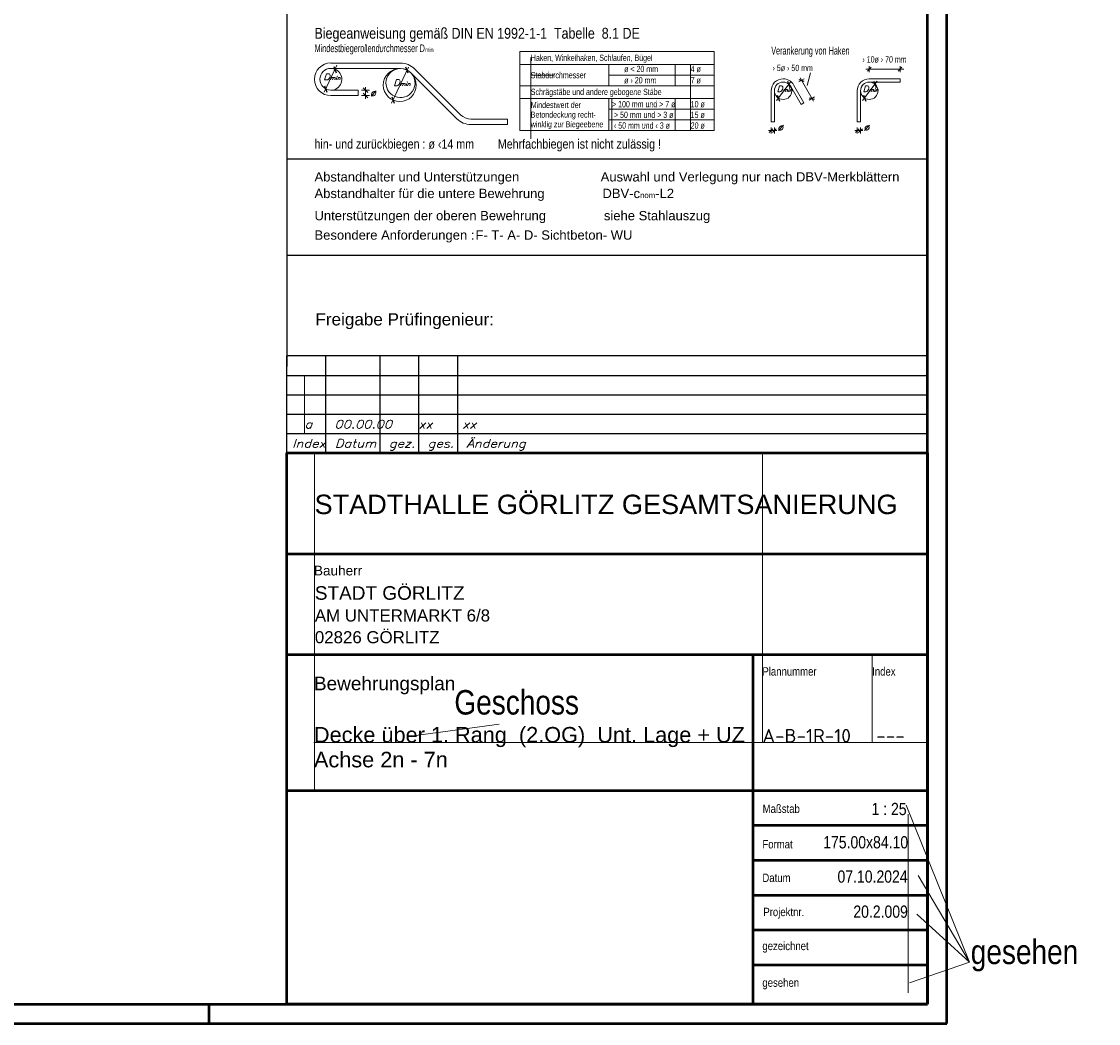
# Model space of a CAD drawing. Header units: millimetres. Extents: x -5 to 96, y -36 to 51.
# Tile 32 of 46: x 76 to 89, y 0 to 13. Entities that reach past the tile are written whole.
import ezdxf
from ezdxf.enums import TextEntityAlignment as Align

# ---------------------------------------------------------------- set-up
doc = ezdxf.new("R2010")
doc.units = ezdxf.units.MM
doc.styles.add('Arial', font='arial.ttf')
doc.styles.add('Arial Narrow', font='ARIALN.TTF')
doc.styles.add('isocp', font='isocp', dxfattribs={"width": 1.1})
doc.styles.add('Italic', font='Italic', dxfattribs={"width": 1.15})
doc.styles.add('msoutlook', font='msoutlook', dxfattribs={"width": 0.7, "oblique": 1.570796})

msp = doc.modelspace()

# ---------------------------------------------------------------- linework, layer by layer
at = {"color": 4, "linetype": 'Continuous', "lineweight": 50}
for p, q in [((87.5, 0), (87.5, 42.05)), ((87.25, 0.25), (87.25, 41.8)), ((79, 0.25), (79, 7.35)), ((79, 7.35), (87.25, 7.35)), ((87.25, 7.35), (87.25, 1.749996)), ((79, 6.05), (87.25, 6.05)), ((87.25, 5), (87.25, 4.75)), ((87.25, 4.75), (79, 4.75)), ((85, 4.75), (85, 0.25)), ((79, 3), (87.25, 3)), ((87.25, 2.55), (85, 2.55)), ((87.25, 2.1), (85, 2.1)), ((87.25, 1.749996), (87.25, 0.25)), ((87.25, 1.65), (85, 1.65)), ((87.25, 1.2), (85, 1.2)), ((87.25, 0.75), (85, 0.75)), ((1, 0.25), (87.25, 0.25)), ((87.25, 0.25), (79, 0.25)), ((0, 0), (87.5, 0))]:
    msp.add_line(p, q, dxfattribs=at)
at = {"color": 3, "linetype": 'Continuous', "lineweight": 25}
for p, q in [((79, 13.459069), (79, 8.465)), ((87.25, 8.465), (87.25, 13.459069)), ((79.636711, 12.244123), (79.607689, 12.323859)), ((80.561485, 12.243255), (80.532464, 12.32299)), ((86.474947, 12.270987), (86.522947, 12.318987)), ((86.872875, 12.270987), (86.920875, 12.318987)), ((79.48551, 12.078696), (79.514531, 11.998961)), ((85.448388, 12.140386), (85.477409, 12.06065)), ((85.593343, 12.159929), (85.658811, 12.141987)), ((86.557175, 12.140386), (86.586196, 12.06065)), ((80.041457, 11.994202), (79.981457, 12.054202)), ((80.041457, 11.924202), (79.981457, 11.984202)), ((80.351294, 11.937939), (80.380315, 11.858203)), ((85.315395, 11.960502), (85.344417, 11.880767)), ((86.424182, 11.960502), (86.453204, 11.880767)), ((85.726454, 11.92632), (85.791922, 11.908379)), ((85.259555, 11.528189), (85.211555, 11.480189)), ((85.253555, 11.480189), (85.301555, 11.528189)), ((86.368342, 11.528189), (86.320342, 11.480189)), ((86.362342, 11.480189), (86.410342, 11.528189)), ((79, 11.138194), (87.25, 11.138194)), ((79, 9.898099), (87.25, 9.898099)), ((79, 7.35), (79, 8.6)), ((87.25, 8.6), (79, 8.6)), ((79.5, 7.35), (79.5, 8.6)), ((80.2, 7.35), (80.2, 8.6)), ((80.7, 7.35), (80.7, 8.6)), ((81.2, 7.35), (81.2, 8.6)), ((87.25, 7.35), (87.25, 8.6)), ((79, 8.35), (87.25, 8.35)), ((79, 8.1), (87.25, 8.1)), ((79, 7.85), (87.25, 7.85)), ((79, 7.6), (87.25, 7.6))]:
    msp.add_line(p, q, dxfattribs=at)
at = {"color": 5, "linetype": 'Continuous', "lineweight": 18}
for p, q in [((82, 12.521689), (82, 11.504189)), ((82, 12.521689), (84.5, 12.521689)), ((84.5, 12.521689), (84.5, 11.504189)), ((79.480997, 11.999856), (79.642334, 12.345845)), ((79.565372, 12.374202), (80.462247, 12.374202)), ((82, 12.356689), (84.5, 12.356689)), ((83.14735, 12.356689), (83.14735, 12.081689)), ((84, 12.356689), (84, 12.081689)), ((80.462247, 12.304202), (79.565372, 12.304202)), ((80.347996, 11.856412), (80.563982, 12.319595)), ((81.186749, 11.657365), (80.59483, 12.249284)), ((81.236247, 11.706862), (80.644327, 12.298782)), ((83.14735, 12.219189), (84.5, 12.219189)), ((85.698275, 12.085377), (85.743941, 12.246551)), ((86.454157, 12.294987), (86.944333, 12.294987)), ((86.498947, 12.334987), (86.498947, 12.254987)), ((86.896875, 12.334987), (86.896875, 12.254987)), ((82, 12.081689), (84.5, 12.081689)), ((85.305391, 11.890211), (85.491962, 12.142565)), ((85.621017, 11.838619), (85.487906, 12.072227)), ((85.524397, 12.09302), (85.657509, 11.859412)), ((85.660831, 12.170761), (85.591323, 12.131155)), ((85.607498, 12.183564), (85.779908, 11.880987)), ((86.414178, 11.890211), (86.600749, 12.142565)), ((86.498947, 12.171031), (86.896875, 12.171031)), ((86.896875, 12.129031), (86.498947, 12.129031)), ((86.896875, 12.129031), (86.896875, 12.171031)), ((79.565372, 12.024202), (79.915372, 12.024202)), ((79.565372, 11.954202), (79.915372, 11.954202)), ((79.915372, 11.954202), (79.915372, 12.024202)), ((79.961457, 12.024202), (80.061457, 12.024202)), ((79.961457, 11.954202), (80.061457, 11.954202)), ((80.011457, 11.914202), (80.011457, 12.064202)), ((85.23566, 12.016531), (85.23566, 11.618603)), ((85.27766, 12.016531), (85.27766, 11.618603)), ((85.793942, 11.937153), (85.724434, 11.897547)), ((86.344447, 11.618603), (86.344447, 12.016531)), ((86.386447, 12.016531), (86.386447, 11.618603)), ((82, 11.916689), (84.5, 11.916689)), ((83.14735, 11.916689), (83.14735, 11.504189)), ((84, 11.916689), (84, 11.504189)), ((85.27766, 11.712582), (85.27766, 11.792582)), ((85.621017, 11.838619), (85.657509, 11.859412)), ((81.368829, 11.651945), (81.840505, 11.651945)), ((81.840505, 11.651945), (81.840505, 11.581945)), ((83.14735, 11.779189), (84.5, 11.779189)), ((81.840505, 11.581945), (81.368829, 11.581945)), ((83.14735, 11.641689), (84.5, 11.641689)), ((85.235555, 11.464189), (85.235555, 11.544189)), ((85.27766, 11.618603), (85.23566, 11.618603)), ((85.277555, 11.544189), (85.277555, 11.464189)), ((86.344342, 11.464189), (86.344342, 11.544189)), ((86.386447, 11.618603), (86.344447, 11.618603)), ((86.386342, 11.544189), (86.386342, 11.464189)), ((82, 11.504189), (84.5, 11.504189)), ((85.309555, 11.504189), (85.203555, 11.504189)), ((86.418342, 11.504189), (86.312342, 11.504189))]:
    msp.add_line(p, q, dxfattribs=at)
at = {"color": 9, "linetype": 'Continuous', "lineweight": 0}
for p, q in [((82.139623, 12.444265), (82.139623, 12.356689)), ((82.139623, 12.356689), (82.139623, 12.081689)), ((84.198223, 11.504189), (84.198223, 12.356689)), ((82.139623, 12.219189), (82.440064, 12.219189)), ((82.139623, 12.081689), (82.139623, 11.397265)), ((83.185426, 11.504189), (83.185426, 11.916689)), ((79.225366, 8.35), (79.225366, 7.6)), ((79.354747, 3), (79.354747, 7.35)), ((85.122953, 7.35), (85.122953, 3.619985)), ((86.5368, 4.75), (86.5368, 3.619985)), ((81.734672, 3.856308), (80.660109, 3.711655)), ((79.347521, 3.619985), (87.25, 3.619985)), ((87.790547, 0.791789), (86.972896, 2.814547)), ((87.001833, 2.695755), (87.001833, 0.393371)), ((87.790547, 0.791789), (87.12725, 1.905571)), ((87.790547, 0.791789), (87.1101, 1.408207)), ((87.790547, 0.791789), (87.018419, 0.525538))]:
    msp.add_line(p, q, dxfattribs=at)
at = {"color": 4, "linetype": 'Continuous', "lineweight": 50, "ltscale": 0.2}
msp.add_line((78, 0), (78, 0.25), dxfattribs=at)
at = {"color": 5, "linetype": 'Continuous', "lineweight": 18}
for centre, radius in [((80.452998, 12.090662), 0.2125), ((85.39016, 12.016531), 0.112069), ((86.498947, 12.016531), 0.112068)]:
    msp.add_circle(centre, radius, dxfattribs=at)
for centre, radius, start, end in [((79.565372, 12.164827), 0.210625, 90, 270), ((80.462247, 12.116702), 0.2575, 45, 90), ((79.565372, 12.164827), 0.140625, 90, 180), ((79.565372, 12.164827), 0.140625, 270, 119.6747369), ((80.462247, 12.116702), 0.1875, 44.9997839, 90), ((79.565372, 12.164827), 0.140625, 180, 270), ((85.39016, 12.016531), 0.1545, 90, 180), ((85.39016, 12.016531), 0.1125, 90, 180), ((85.39016, 12.016531), 0.1545, 29.6747344, 90), ((85.39016, 12.016531), 0.1125, 29.674636, 90), ((86.498947, 12.016531), 0.1545, 90, 180), ((86.498947, 12.016531), 0.1125, 90, 180), ((81.368829, 11.839445), 0.2575, 225, 270), ((81.368829, 11.839445), 0.1875, 225.0002161, 270)]:
    msp.add_arc(centre, radius, start, end, dxfattribs=at)
at = {"color": 9, "linetype": 'Continuous', "lineweight": 0}
msp.add_arc((80.462247, 12.116702), 0.1875, 90, 44.9997839, dxfattribs=at)

# ---------------------------------------------------------------- texts
at = {"color": 2, "lineweight": 35}
for s, height, style, p in [('Biegeanweisung gemäß DIN EN 1992-1-1  Tabelle  8.1 DE', 0.14, 'Arial Narrow', (79.354747, 12.687552)), ('hin- und zurückbiegen : ø ‹14 mm        Mehrfachbiegen ist nicht zulässig !', 0.12, 'Arial Narrow', (79.354747, 11.271462)), ('Abstandhalter und Unterstützungen', 0.12, 'Arial', (79.354747, 10.848101)), ('Auswahl und Verlegung nur nach DBV-Merkblättern', 0.12, 'Arial', (83.039976, 10.848099)), ('Unterstützungen der oberen Bewehrung                siehe Stahlauszug', 0.12, 'Arial', (79.354747, 10.348099)), ('Besondere Anforderungen :', 0.12, 'Arial', (79.354747, 10.098099)), ('STADTHALLE GÖRLITZ GESAMTSANIERUNG', 0.25, 'Arial', (79.354747, 6.562896)), ('STADT GÖRLITZ', 0.175, 'Arial', (79.359103, 5.458769)), ('AM UNTERMARKT 6/8', 0.1555, 'Arial', (79.359103, 5.178869)), ('02826 GÖRLITZ', 0.1555, 'Arial', (79.359103, 4.898969)), ('Bewehrungsplan', 0.175, 'Arial', (79.347521, 4.293234))]:
    msp.add_text(s, height=height, dxfattribs=dict(at, style=style)).set_placement(p)
at = {"color": 3, "lineweight": 25, "style": 'msoutlook', "oblique": 1.5707963, "width": 0.7}
for s, height, p in [('Haken, Winkelhaken, Schlaufen, Bügel', 0.081, (82.139623, 12.401688)), ('Verankerung von Haken', 0.1, (85.23566, 12.484105)), ('Stabdurchmesser', 0.081, (82.139623, 12.177517)), ('ø < 20 mm', 0.081, (83.342442, 12.257338)), ('4 ø', 0.081, (84.198223, 12.257338)), ('ø › 20 mm', 0.081, (83.342442, 12.111562)), ('7 ø', 0.081, (84.198224, 12.111562)), ('Schrägstäbe und andere gebogene Stäbe', 0.081, (82.139623, 11.961919)), ('Mindestwert der', 0.0775, (82.139623, 11.794651)), ('> 100 mm und > 7 ø', 0.081, (83.185426, 11.803905)), ('10 ø', 0.081, (84.198224, 11.803905)), ('Betondeckung recht-', 0.0775, (82.139623, 11.670651)), (' > 50 mm und > 3 ø', 0.081, (83.185426, 11.666405)), ('15 ø', 0.081, (84.198223, 11.666405)), ('winklig zur Biegeebene', 0.0775, (82.139623, 11.546651)), (' ‹ 50 mm und ‹ 3 ø', 0.081, (83.185426, 11.528905)), ('20 ø', 0.081, (84.198223, 11.528905))]:
    msp.add_text(s, height=height, dxfattribs=at).set_placement(p)
for s, p in [('› 5ø › 50 mm', (85.253208, 12.310871)), ('› 10ø › 70 mm', (86.410124, 12.421255))]:
    msp.add_text(s, height=0.081, dxfattribs=at).set_placement(p, align=Align.MIDDLE_LEFT)
at = {"color": 3, "lineweight": 25, "style": 'Italic', "width": 1.15}
for p in [(80.070918, 11.993556), (85.316807, 11.551131), (86.425594, 11.551131)]:
    msp.add_text('ø', height=0.081, dxfattribs=at).set_placement(p, align=Align.MIDDLE_LEFT)
at = {"color": 9, "lineweight": 0}
for s, height, style, p in [('F- T- A- D- Sichtbeton- WU', 0.12, 'Arial', (81.428232, 10.098095)), ('Freigabe Prüfingenieur:', 0.1575, 'Arial', (79.366624, 8.993623)), ('Geschoss', 0.315, 'Arial Narrow', (81.156061, 3.980296)), ('gesehen', 0.315, 'Arial Narrow', (87.806522, 0.765164)), ('gesehen', 0.315, 'Arial Narrow', (87.806522, 0.765164))]:
    msp.add_text(s, height=height, dxfattribs=dict(at, style=style)).set_placement(p)
at = {"color": 9, "lineweight": 0, "style": 'Italic', "width": 1.15}
msp.add_text('a   00.00.00   xx    xx', height=0.1075, dxfattribs=at).set_placement((79.225366, 7.667317))
at = {"color": 3, "lineweight": 25, "width": 1.15}
for s, height, style, p in [('Index', 0.1075, 'Italic', (79.068945, 7.419913)), ('Datum', 0.1075, 'Italic', (79.616406, 7.419913)), ('gez.', 0.1075, 'Italic', (80.312225, 7.419913)), ('ges.', 0.1075, 'Italic', (80.812225, 7.419913)), ('Änderung', 0.1075, 'Italic', (81.312225, 7.419913)), ('A-B-1R-10', 0.175, 'isocp', (85.122953, 3.619985)), ('---', 0.175, 'isocp', (86.588348, 3.619985))]:
    msp.add_text(s, height=height, dxfattribs=dict(at, style=style)).set_placement(p)
at = {"color": 3, "lineweight": 25}
for s, height, style, p in [('Bauherr', 0.125, 'Arial', (79.347521, 5.772352)), ('Plannummer', 0.1075, 'Arial Narrow', (85.122954, 4.481968)), ('Index', 0.1075, 'Arial Narrow', (86.5368, 4.481968)), ('Maßstab', 0.1075, 'Arial Narrow', (85.126189, 2.713135)), ('Format', 0.1075, 'Arial Narrow', (85.122954, 2.255711)), ('Datum', 0.1075, 'Arial Narrow', (85.122954, 1.823087)), ('Projektnr.', 0.1075, 'Arial Narrow', (85.135187, 1.382927)), ('gezeichnet', 0.1075, 'Arial Narrow', (85.122954, 0.945074)), ('gesehen', 0.1075, 'Arial Narrow', (85.122954, 0.472371))]:
    msp.add_text(s, height=height, dxfattribs=dict(at, style=style)).set_placement(p)
at = {"color": 4, "lineweight": 50, "style": 'Arial'}
for s, p in [('Decke über 1. Rang  (2.OG)  Unt. Lage + UZ', (79.347521, 3.619985)), ('Achse 2n - 7n', (79.347521, 3.299985))]:
    msp.add_text(s, height=0.2, dxfattribs=at).set_placement(p)
at = {"color": 2, "lineweight": 35, "style": 'Arial Narrow'}
for s, p in [('1 : 25', (86.980052, 2.684935)), ('175.00x84.10', (86.999648, 2.256007)), ('07.10.2024', (86.993227, 1.81409)), ('20.2.009', (86.996647, 1.362305))]:
    msp.add_text(s, height=0.1575, dxfattribs=at).set_placement(p, align=Align.RIGHT)
at = {"color": 3, "lineweight": 25, "line_spacing_factor": 0.9}
for s, insert, char_height, attachment_point, style in [('Mindestbiegerollendurchmesser D{\\A1;\\H.6x;\\S^ min;}', (79.354747, 12.484105), 0.1, 7, 'msoutlook'), ('D{\\A1;\\H.6x;\\S^ min;}', (79.579098, 12.236759), 0.081, 2, 'Italic'), ('D{\\A1;\\H.6x;\\S^ min;}', (80.480235, 12.161066), 0.081, 2, 'Italic'), ('D{\\A1;\\H.6x;\\S^ min;}', (85.407648, 12.07899), 0.075, 2, 'Italic'), ('D{\\A1;\\H.6x;\\S^ min;}', (86.516186, 12.07899), 0.075, 2, 'Italic')]:
    msp.add_mtext(s, dxfattribs=dict(at, insert=insert, char_height=char_height, attachment_point=attachment_point, style=style))
at = {"color": 2, "lineweight": 35, "insert": (79.354747, 10.598099), "char_height": 0.12, "attachment_point": 7, "line_spacing_factor": 0.9, "style": 'Arial'}
msp.add_mtext('Abstandhalter für die untere Bewehrung                DBV-c{\\A1;\\H.6x;\\S^ nom;}-L2', dxfattribs=at)

doc.saveas('drawing.dxf')
